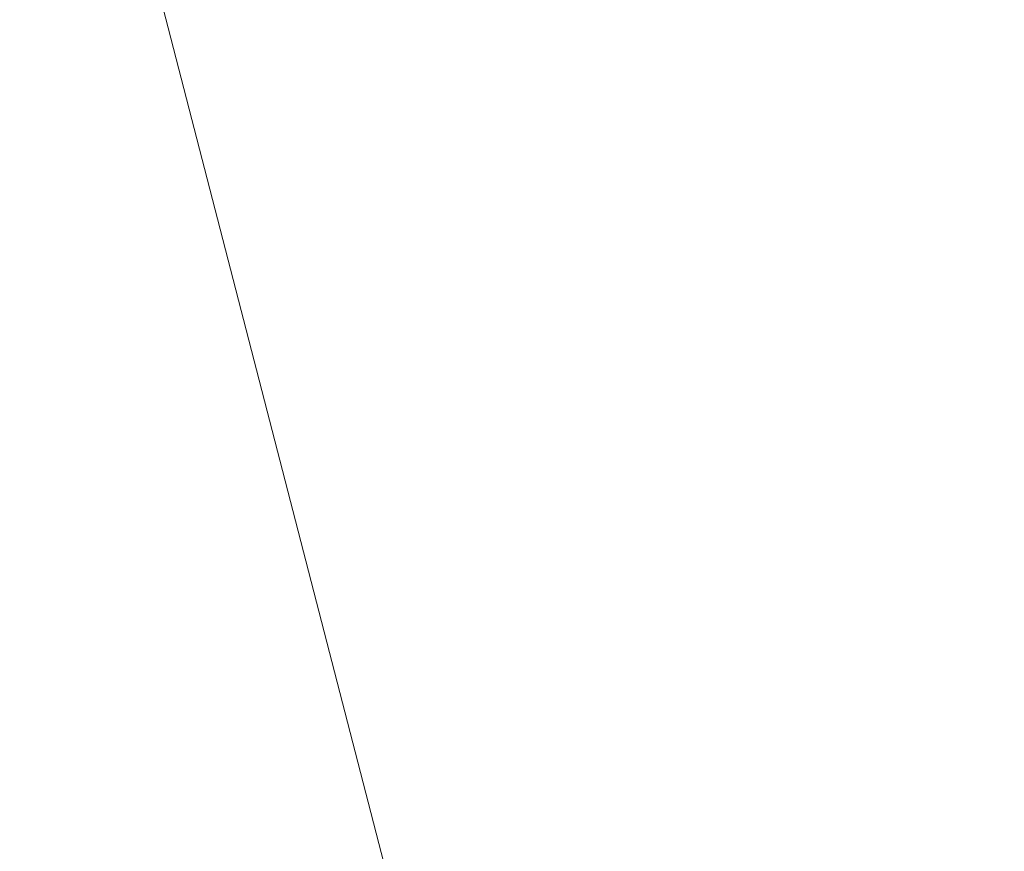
# Model space of a CAD drawing. Header units: millimetres. Extents: x -6861 to -4773, y 84 to 6892.
# Tile 18 of 108: x -6111.4765 to -6111.3684, y 6528.5436 to 6528.6349. Entities that reach past the tile are written whole.
import ezdxf

# ---------------------------------------------------------------- set-up
doc = ezdxf.new("R2010")
doc.units = ezdxf.units.MM
doc.layers.add('E-LITE-EQPM', color=7, linetype='Continuous', lineweight=20)

# ---------------------------------------------------------------- blocks, each defined once
blk = doc.blocks.new('01 PODIUM EMPOTRADO CON MARCO 1_glb - PODIUM EMPOTRADO CON MARCO 3_dwg_NS-2254 ÍßÁ_1_5Ð_$$_É_îAÔO-665804-Planta_PDF')
at = {"lineweight": 9}
blk.add_line((-4.33013, -2.5), (-2.00439, -6.5283), dxfattribs=at)
blk = doc.blocks.new('01 PODIUM EMPOTRADO CON MARCO 1_glb - 01 PODIUM EMPOTRADO CON MARCO 1-665813-Planta_PDF')
at = {"rotation": 344.4887155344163}
blk.add_blockref('01 PODIUM EMPOTRADO CON MARCO 1_glb - PODIUM EMPOTRADO CON MARCO 3_dwg_NS-2254 ÍßÁ_1_5Ð_$$_É_îAÔO-665804-Planta_PDF', (-3232.68648, 6533.75019), dxfattribs=at)
blk = doc.blocks.new('01 PODIUM EMPOTRADO CON MARCO 1_glb - 01 PODIUM EMPOTRADO CON MARCO 1-V3-Planta_PDF')
at = {"rotation": 344.4887155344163}
blk.add_blockref('01 PODIUM EMPOTRADO CON MARCO 1_glb - PODIUM EMPOTRADO CON MARCO 3_dwg_NS-2254 ÍßÁ_1_5Ð_$$_É_îAÔO-665804-Planta_PDF', (-3232.68648, 6533.75019), dxfattribs=at)

msp = doc.modelspace()

# ---------------------------------------------------------------- block references
at = {"layer": 'E-LITE-EQPM'}
for name in ['01 PODIUM EMPOTRADO CON MARCO 1_glb - 01 PODIUM EMPOTRADO CON MARCO 1-665813-Planta_PDF', '01 PODIUM EMPOTRADO CON MARCO 1_glb - 01 PODIUM EMPOTRADO CON MARCO 1-V3-Planta_PDF']:
    msp.add_blockref(name, (-2874.93154, 0), dxfattribs=at)

doc.saveas('drawing.dxf')
